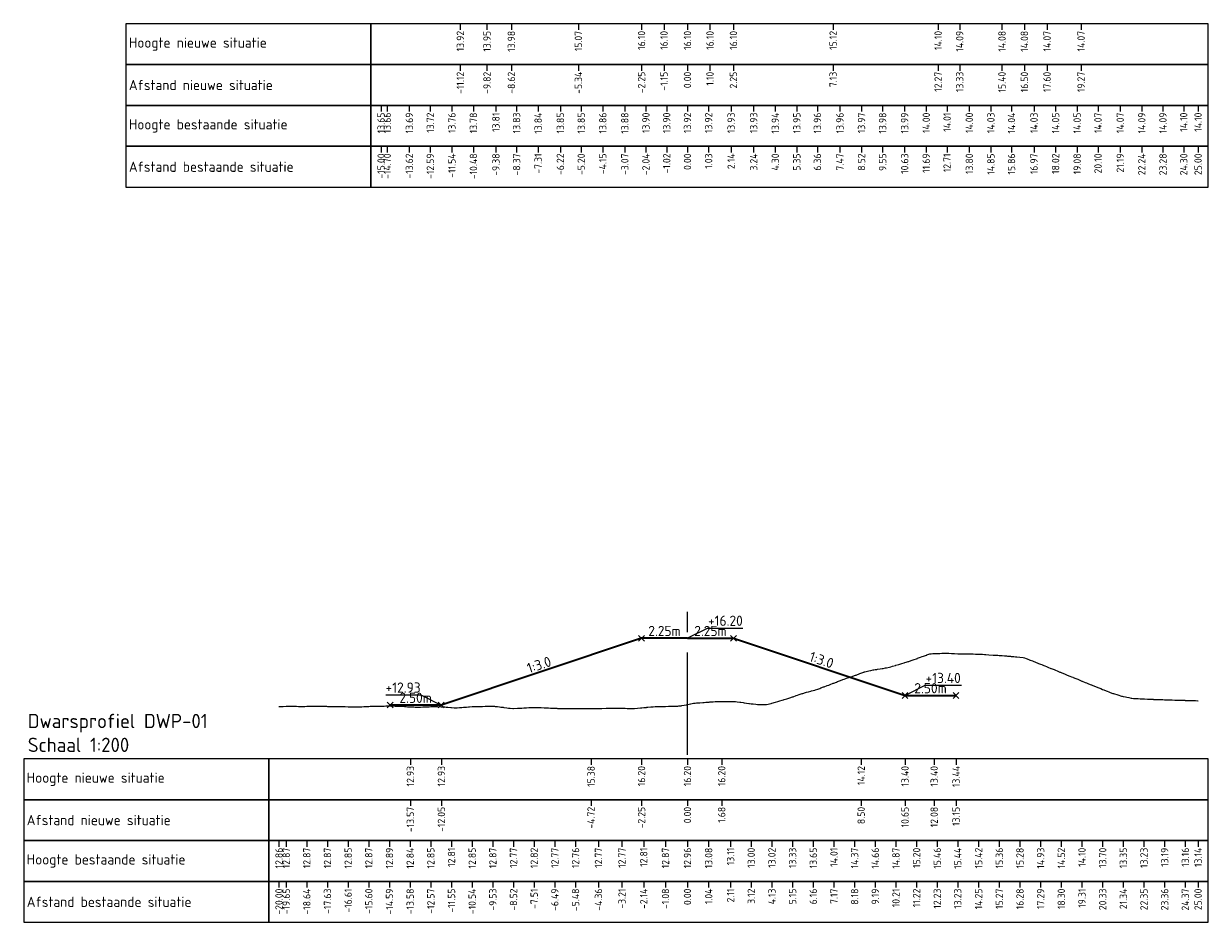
# Model space of a CAD drawing. Header units: metres. Extents: x 220364 to 225126, y 402650 to 403044.
# Tile 3 of 14: x 220434 to 220492, y 402743 to 402787. Entities that reach past the tile are written whole.
import ezdxf

# ---------------------------------------------------------------- set-up
doc = ezdxf.new("R2010")
doc.units = ezdxf.units.M
doc.linetypes.add('XX-STRAMIEN', pattern=[16, 10, -2, 2, -2])
for name, color, linetype, lineweight in [('C3D-LABELS', 7, 'Continuous', 25), ('N-WA-GW-AFWERKEN_INZAAIEN-G', 60, 'Continuous', 35), ('N-WA-VH-VERHARDING_GRASBETONSTEEN-G', 102, 'Continuous', 35), ('X-XX-AL-AS-G', 1, 'XX-STRAMIEN', 18), ('X-XX-AL-DETAIL_1-S', 253, 'Continuous', 18), ('X-XX-AL-DETAIL_2-G', 7, 'Continuous', 25), ('X-XX-AL-T25', 7, 'Continuous', 25), ('X-XX-AL-T35', 7, 'Continuous', 35)]:
    doc.layers.add(name, color=color, linetype=linetype, lineweight=lineweight)
doc.layers.add('C3D-SECTION', color=7, linetype='Continuous')
doc.styles.add('NLCS-ISO', font='NLCS-ISO.ttf')

msp = doc.modelspace()

# ---------------------------------------------------------------- linework, layer by layer
at = {"layer": 'C3D-SECTION', "color": 7, "linetype": 'Continuous', "lineweight": -3}
msp.add_lwpolyline([(220446.478, 402753.569), (220446.526, 402753.57), (220446.614, 402753.573), (220446.678, 402753.574), (220446.827, 402753.578), (220446.83, 402753.579), (220446.831, 402753.579), (220446.982, 402753.578), (220447.049, 402753.577), (220447.135, 402753.577), (220447.267, 402753.576), (220447.287, 402753.576), (220447.333, 402753.575), (220447.439, 402753.574), (220447.484, 402753.574), (220447.591, 402753.573), (220447.702, 402753.573), (220447.744, 402753.573), (220447.84, 402753.575), (220447.896, 402753.576), (220447.92, 402753.576), (220448.048, 402753.579), (220448.138, 402753.58), (220448.2, 402753.581), (220448.346, 402753.58), (220448.352, 402753.58), (220448.355, 402753.58), (220448.505, 402753.578), (220448.573, 402753.577), (220448.657, 402753.576), (220448.791, 402753.575), (220448.809, 402753.575), (220448.852, 402753.574), (220448.961, 402753.574), (220449.009, 402753.574), (220449.114, 402753.573), (220449.226, 402753.571), (220449.266, 402753.571), (220449.358, 402753.57), (220449.418, 402753.569), (220449.444, 402753.568), (220449.57, 402753.565), (220449.662, 402753.561), (220449.722, 402753.559), (220449.864, 402753.554), (220449.879, 402753.553), (220449.891, 402753.553), (220450.097, 402753.546), (220450.274, 402753.547), (220450.315, 402753.547), (220450.37, 402753.55), (220450.484, 402753.556), (220450.533, 402753.558), (220450.636, 402753.563), (220450.75, 402753.57), (220450.788, 402753.571), (220450.876, 402753.574), (220450.94, 402753.576), (220450.968, 402753.577), (220451.093, 402753.58), (220451.186, 402753.584), (220451.245, 402753.585), (220451.382, 402753.588), (220451.397, 402753.588), (220451.404, 402753.588), (220451.549, 402753.589), (220451.621, 402753.59), (220451.701, 402753.591), (220451.839, 402753.593), (220451.854, 402753.593), (220451.888, 402753.593), (220452.006, 402753.594), (220452.057, 402753.594), (220452.158, 402753.59), (220452.274, 402753.587), (220452.31, 402753.585), (220452.394, 402753.581), (220452.463, 402753.577), (220452.492, 402753.576), (220452.615, 402753.568), (220452.71, 402753.561), (220452.767, 402753.558), (220452.9, 402753.55), (220452.919, 402753.549), (220452.928, 402753.549), (220453.072, 402753.543), (220453.145, 402753.541), (220453.224, 402753.538), (220453.363, 402753.54), (220453.376, 402753.541), (220453.406, 402753.542), (220453.528, 402753.547), (220453.581, 402753.549), (220453.68, 402753.553), (220453.799, 402753.557), (220453.833, 402753.558), (220453.912, 402753.56), (220454.016, 402753.562), (220454.095, 402753.562), (220454.234, 402753.562), (220454.418, 402753.555), (220454.442, 402753.555), (220454.452, 402753.554), (220454.594, 402753.545), (220454.669, 402753.539), (220454.746, 402753.532), (220454.887, 402753.52), (220454.898, 402753.519), (220454.924, 402753.518), (220455.051, 402753.509), (220455.105, 402753.507), (220455.203, 402753.509), (220455.323, 402753.516), (220455.355, 402753.518), (220455.43, 402753.522), (220455.507, 402753.526), (220455.54, 402753.528), (220455.659, 402753.536), (220455.758, 402753.544), (220455.812, 402753.549), (220455.936, 402753.56), (220455.964, 402753.563), (220455.976, 402753.563), (220456.116, 402753.569), (220456.194, 402753.572), (220456.268, 402753.573), (220456.411, 402753.574), (220456.421, 402753.574), (220456.442, 402753.574), (220456.573, 402753.575), (220456.629, 402753.576), (220456.725, 402753.576), (220456.847, 402753.577), (220456.877, 402753.577), (220456.948, 402753.577), (220457.029, 402753.576), (220457.064, 402753.574), (220457.182, 402753.56), (220457.282, 402753.549), (220457.334, 402753.542), (220457.454, 402753.527), (220457.486, 402753.522), (220457.5, 402753.52), (220457.638, 402753.499), (220457.718, 402753.488), (220457.791, 402753.478), (220457.935, 402753.474), (220457.943, 402753.473), (220457.96, 402753.474), (220458.153, 402753.479), (220458.299, 402753.488), (220458.371, 402753.491), (220458.466, 402753.499), (220458.552, 402753.503), (220458.589, 402753.506), (220458.704, 402753.512), (220458.806, 402753.518), (220458.856, 402753.52), (220458.972, 402753.523), (220459.008, 402753.524), (220459.024, 402753.523), (220459.161, 402753.52), (220459.242, 402753.517), (220459.313, 402753.515), (220459.459, 402753.508), (220459.465, 402753.507), (220459.478, 402753.506), (220459.617, 402753.5), (220459.677, 402753.497), (220459.77, 402753.492), (220459.895, 402753.485), (220459.922, 402753.484), (220459.984, 402753.481), (220460.074, 402753.478), (220460.113, 402753.476), (220460.226, 402753.474), (220460.33, 402753.472), (220460.379, 402753.47), (220460.491, 402753.469), (220460.531, 402753.468), (220460.548, 402753.468), (220460.683, 402753.467), (220460.766, 402753.468), (220460.835, 402753.468), (220460.984, 402753.468), (220460.987, 402753.468), (220460.997, 402753.468), (220461.14, 402753.468), (220461.201, 402753.469), (220461.292, 402753.469), (220461.419, 402753.471), (220461.444, 402753.471), (220461.503, 402753.471), (220461.596, 402753.472), (220461.637, 402753.472), (220461.749, 402753.473), (220461.854, 402753.474), (220461.901, 402753.474), (220462.009, 402753.474), (220462.072, 402753.474), (220462.12, 402753.475), (220462.29, 402753.476), (220462.502, 402753.479), (220462.508, 402753.479), (220462.515, 402753.479), (220462.662, 402753.48), (220462.725, 402753.48), (220462.814, 402753.481), (220462.943, 402753.481), (220462.966, 402753.481), (220463.021, 402753.481), (220463.119, 402753.481), (220463.161, 402753.481), (220463.271, 402753.481), (220463.379, 402753.478), (220463.423, 402753.478), (220463.527, 402753.476), (220463.575, 402753.476), (220463.596, 402753.475), (220463.728, 402753.473), (220463.814, 402753.473), (220463.88, 402753.475), (220464.032, 402753.485), (220464.032, 402753.485), (220464.033, 402753.485), (220464.184, 402753.499), (220464.249, 402753.505), (220464.336, 402753.512), (220464.467, 402753.524), (220464.489, 402753.526), (220464.539, 402753.531), (220464.685, 402753.545), (220464.795, 402753.552), (220464.903, 402753.56), (220465.045, 402753.564), (220465.098, 402753.566), (220465.12, 402753.566), (220465.25, 402753.57), (220465.338, 402753.572), (220465.402, 402753.573), (220465.551, 402753.576), (220465.554, 402753.576), (220465.556, 402753.576), (220465.707, 402753.578), (220465.774, 402753.578), (220465.859, 402753.58), (220465.991, 402753.585), (220466.011, 402753.588), (220466.057, 402753.593), (220466.163, 402753.606), (220466.209, 402753.61), (220466.315, 402753.624), (220466.427, 402753.652), (220466.468, 402753.66), (220466.478, 402753.663), (220466.563, 402753.682), (220466.62, 402753.694), (220466.644, 402753.7), (220466.772, 402753.727), (220466.862, 402753.736), (220466.924, 402753.741), (220467.069, 402753.753), (220467.077, 402753.754), (220467.08, 402753.754), (220467.229, 402753.765), (220467.298, 402753.769), (220467.381, 402753.775), (220467.515, 402753.784), (220467.533, 402753.785), (220467.575, 402753.788), (220467.686, 402753.795), (220467.733, 402753.797), (220467.838, 402753.803), (220467.951, 402753.808), (220467.99, 402753.81), (220468.081, 402753.814), (220468.142, 402753.816), (220468.168, 402753.817), (220468.294, 402753.818), (220468.386, 402753.818), (220468.447, 402753.817), (220468.587, 402753.818), (220468.599, 402753.818), (220468.604, 402753.817), (220468.751, 402753.808), (220468.822, 402753.803), (220468.903, 402753.794), (220469.039, 402753.778), (220469.056, 402753.776), (220469.093, 402753.771), (220469.208, 402753.756), (220469.257, 402753.749), (220469.36, 402753.732), (220469.475, 402753.721), (220469.512, 402753.716), (220469.599, 402753.703), (220469.665, 402753.692), (220469.693, 402753.69), (220469.817, 402753.677), (220469.91, 402753.669), (220469.969, 402753.667), (220470.105, 402753.668), (220470.121, 402753.668), (220470.128, 402753.668), (220470.273, 402753.671), (220470.346, 402753.672), (220470.426, 402753.679), (220470.563, 402753.71), (220470.578, 402753.713), (220470.611, 402753.724), (220470.781, 402753.776), (220470.909, 402753.816), (220470.999, 402753.844), (220471.117, 402753.879), (220471.187, 402753.898), (220471.217, 402753.907), (220471.339, 402753.941), (220471.434, 402753.969), (220471.491, 402753.99), (220471.623, 402754.037), (220471.643, 402754.044), (220471.652, 402754.047), (220471.796, 402754.099), (220471.87, 402754.126), (220471.948, 402754.152), (220472.088, 402754.197), (220472.1, 402754.201), (220472.129, 402754.209), (220472.252, 402754.245), (220472.305, 402754.26), (220472.405, 402754.288), (220472.523, 402754.321), (220472.557, 402754.33), (220472.635, 402754.352), (220472.709, 402754.372), (220472.741, 402754.382), (220472.861, 402754.419), (220472.958, 402754.454), (220473.014, 402754.474), (220473.142, 402754.521), (220473.166, 402754.53), (220473.176, 402754.534), (220473.318, 402754.587), (220473.394, 402754.617), (220473.47, 402754.646), (220473.612, 402754.701), (220473.622, 402754.706), (220473.648, 402754.715), (220473.775, 402754.765), (220473.829, 402754.786), (220473.927, 402754.826), (220474.047, 402754.872), (220474.079, 402754.885), (220474.154, 402754.911), (220474.231, 402754.94), (220474.265, 402754.951), (220474.384, 402754.989), (220474.483, 402755.021), (220474.536, 402755.038), (220474.66, 402755.078), (220474.7, 402755.092), (220474.731, 402755.104), (220474.918, 402755.177), (220475.113, 402755.248), (220475.136, 402755.257), (220475.166, 402755.264), (220475.297, 402755.296), (220475.353, 402755.314), (220475.449, 402755.333), (220475.571, 402755.355), (220475.601, 402755.36), (220475.672, 402755.371), (220475.754, 402755.382), (220475.789, 402755.387), (220475.906, 402755.407), (220476.007, 402755.423), (220476.058, 402755.431), (220476.178, 402755.454), (220476.21, 402755.461), (220476.224, 402755.464), (220476.363, 402755.496), (220476.442, 402755.514), (220476.515, 402755.533), (220476.66, 402755.573), (220476.667, 402755.575), (220476.684, 402755.581), (220476.819, 402755.623), (220476.878, 402755.641), (220476.971, 402755.67), (220477.095, 402755.709), (220477.124, 402755.717), (220477.19, 402755.737), (220477.276, 402755.764), (220477.313, 402755.774), (220477.428, 402755.813), (220477.531, 402755.846), (220477.58, 402755.864), (220477.696, 402755.907), (220477.733, 402755.921), (220477.748, 402755.927), (220477.885, 402755.979), (220477.966, 402756.009), (220478.037, 402756.033), (220478.184, 402756.082), (220478.189, 402756.084), (220478.202, 402756.088), (220478.342, 402756.137), (220478.402, 402756.15), (220478.494, 402756.16), (220478.619, 402756.161), (220478.646, 402756.162), (220478.708, 402756.163), (220478.837, 402756.168), (220478.935, 402756.171), (220479.055, 402756.175), (220479.214, 402756.173), (220479.255, 402756.172), (220479.273, 402756.172), (220479.407, 402756.163), (220479.49, 402756.158), (220479.559, 402756.156), (220479.708, 402756.149), (220479.712, 402756.149), (220479.72, 402756.148), (220479.864, 402756.144), (220479.926, 402756.143), (220480.016, 402756.143), (220480.143, 402756.142), (220480.168, 402756.142), (220480.226, 402756.142), (220480.321, 402756.141), (220480.361, 402756.141), (220480.473, 402756.138), (220480.579, 402756.135), (220480.625, 402756.133), (220480.732, 402756.13), (220480.777, 402756.128), (220480.797, 402756.128), (220480.929, 402756.12), (220481.014, 402756.112), (220481.082, 402756.104), (220481.232, 402756.091), (220481.234, 402756.091), (220481.238, 402756.09), (220481.45, 402756.083), (220481.61, 402756.075), (220481.668, 402756.072), (220481.744, 402756.067), (220481.843, 402756.059), (220481.885, 402756.056), (220481.995, 402756.047), (220482.103, 402756.039), (220482.147, 402756.035), (220482.25, 402756.027), (220482.3, 402756.024), (220482.321, 402756.021), (220482.452, 402756.012), (220482.538, 402756.004), (220482.604, 402755.996), (220482.756, 402755.988), (220482.908, 402755.959), (220482.974, 402755.941), (220483.061, 402755.918), (220483.192, 402755.865), (220483.213, 402755.857), (220483.262, 402755.837), (220483.365, 402755.797), (220483.409, 402755.779), (220483.517, 402755.737), (220483.627, 402755.693), (220483.67, 402755.676), (220483.768, 402755.636), (220483.822, 402755.615), (220483.845, 402755.606), (220483.974, 402755.555), (220484.063, 402755.519), (220484.126, 402755.494), (220484.274, 402755.434), (220484.278, 402755.433), (220484.28, 402755.432), (220484.431, 402755.37), (220484.498, 402755.343), (220484.583, 402755.308), (220484.716, 402755.253), (220484.735, 402755.245), (220484.78, 402755.227), (220484.887, 402755.183), (220484.933, 402755.164), (220485.04, 402755.12), (220485.151, 402755.074), (220485.192, 402755.058), (220485.286, 402755.019), (220485.344, 402754.995), (220485.369, 402754.985), (220485.496, 402754.933), (220485.587, 402754.896), (220485.649, 402754.87), (220485.792, 402754.811), (220485.801, 402754.808), (220485.804, 402754.807), (220485.953, 402754.746), (220486.022, 402754.717), (220486.105, 402754.683), (220486.24, 402754.629), (220486.257, 402754.622), (220486.299, 402754.606), (220486.41, 402754.563), (220486.458, 402754.544), (220486.562, 402754.503), (220486.675, 402754.457), (220486.714, 402754.442), (220486.805, 402754.405), (220486.866, 402754.381), (220486.893, 402754.37), (220487.019, 402754.32), (220487.111, 402754.283), (220487.171, 402754.259), (220487.311, 402754.205), (220487.328, 402754.199), (220487.342, 402754.195), (220487.546, 402754.132), (220487.724, 402754.08), (220487.764, 402754.069), (220487.817, 402754.057), (220487.932, 402754.033), (220487.982, 402754.023), (220488.084, 402754.002), (220488.199, 402753.978), (220488.236, 402753.974), (220488.323, 402753.962), (220488.389, 402753.956), (220488.417, 402753.952), (220488.541, 402753.951), (220488.635, 402753.942), (220488.693, 402753.94), (220488.829, 402753.935), (220488.845, 402753.935), (220488.853, 402753.934), (220488.998, 402753.929), (220489.07, 402753.926), (220489.15, 402753.923), (220489.288, 402753.918), (220489.302, 402753.917), (220489.335, 402753.916), (220489.454, 402753.912), (220489.506, 402753.911), (220489.607, 402753.908), (220489.723, 402753.904), (220489.759, 402753.903), (220489.841, 402753.9), (220489.911, 402753.898), (220489.941, 402753.897), (220490.063, 402753.893), (220490.159, 402753.89), (220490.215, 402753.888), (220490.347, 402753.884), (220490.368, 402753.884), (220490.377, 402753.883), (220490.52, 402753.879), (220490.594, 402753.876), (220490.672, 402753.874), (220490.812, 402753.87), (220490.824, 402753.869), (220490.853, 402753.868), (220490.977, 402753.864), (220491.03, 402753.863), (220491.129, 402753.86), (220491.247, 402753.856), (220491.281, 402753.855), (220491.359, 402753.852), (220491.465, 402753.849), (220491.478, 402753.849)], dxfattribs=at)
at = {"layer": 'N-WA-GW-AFWERKEN_INZAAIEN-G', "color": 60, "linetype": 'Continuous', "lineweight": 35}
for p, q in [((220464.228, 402756.907), (220454.419, 402753.637)), ((220466.478, 402756.907), (220464.228, 402756.907)), ((220466.478, 402756.907), (220468.728, 402756.907)), ((220468.728, 402756.907), (220477.128, 402754.107))]:
    msp.add_line(p, q, dxfattribs=at)
at = {"layer": 'N-WA-VH-VERHARDING_GRASBETONSTEEN-G', "color": 102, "linetype": 'Continuous', "lineweight": 35}
for p, q in [((220477.128, 402754.107), (220479.628, 402754.107)), ((220454.419, 402753.637), (220451.919, 402753.637))]:
    msp.add_line(p, q, dxfattribs=at)
at = {"layer": 'X-XX-AL-AS-G', "color": 1, "linetype": 'XX-STRAMIEN', "lineweight": 18, "ltscale": 0.5}
msp.add_line((220466.478, 402751.207), (220466.478, 402758.207), dxfattribs=at)
at = {"layer": 'X-XX-AL-DETAIL_1-S', "color": 253, "linetype": 'Continuous', "lineweight": 18}
for p, q in [((220464.087, 402756.765), (220464.37, 402757.048)), ((220464.087, 402757.048), (220464.37, 402756.765)), ((220468.587, 402756.765), (220468.87, 402757.048)), ((220468.587, 402757.048), (220468.87, 402756.765)), ((220451.777, 402753.495), (220452.06, 402753.778)), ((220451.777, 402753.778), (220452.06, 402753.495)), ((220454.277, 402753.495), (220454.56, 402753.778)), ((220454.277, 402753.778), (220454.56, 402753.495)), ((220476.987, 402753.965), (220477.27, 402754.248)), ((220476.987, 402754.248), (220477.27, 402753.965)), ((220479.487, 402753.965), (220479.77, 402754.248)), ((220479.487, 402754.248), (220479.77, 402753.965))]:
    msp.add_line(p, q, dxfattribs=at)
at = {"layer": 'X-XX-AL-DETAIL_2-G'}
for p, q in [((220455.356, 402786.979), (220455.356, 402786.679)), ((220456.661, 402786.979), (220456.661, 402786.679)), ((220457.856, 402786.979), (220457.856, 402786.679)), ((220461.137, 402786.979), (220461.137, 402786.679)), ((220464.228, 402786.979), (220464.228, 402786.679)), ((220465.33, 402786.979), (220465.33, 402786.679)), ((220466.478, 402786.979), (220466.478, 402786.679)), ((220467.58, 402786.979), (220467.58, 402786.679)), ((220468.728, 402786.979), (220468.728, 402786.679)), ((220473.609, 402786.979), (220473.609, 402786.679)), ((220478.749, 402786.979), (220478.749, 402786.679)), ((220479.805, 402786.979), (220479.805, 402786.679)), ((220481.876, 402786.979), (220481.876, 402786.679)), ((220482.974, 402786.979), (220482.974, 402786.679)), ((220484.082, 402786.979), (220484.082, 402786.679)), ((220485.749, 402786.979), (220485.749, 402786.679)), ((220455.356, 402784.979), (220455.356, 402784.679)), ((220456.661, 402784.979), (220456.661, 402784.679)), ((220457.856, 402784.979), (220457.856, 402784.679)), ((220461.137, 402784.979), (220461.137, 402784.679)), ((220464.228, 402784.979), (220464.228, 402784.679)), ((220465.33, 402784.979), (220465.33, 402784.679)), ((220466.478, 402784.979), (220466.478, 402784.679)), ((220467.58, 402784.979), (220467.58, 402784.679)), ((220468.728, 402784.979), (220468.728, 402784.679)), ((220473.609, 402784.979), (220473.609, 402784.679)), ((220478.749, 402784.979), (220478.749, 402784.679)), ((220479.805, 402784.979), (220479.805, 402784.679)), ((220481.876, 402784.979), (220481.876, 402784.679)), ((220482.974, 402784.979), (220482.974, 402784.679)), ((220484.082, 402784.979), (220484.082, 402784.679)), ((220485.749, 402784.979), (220485.749, 402784.679)), ((220451.478, 402782.979), (220451.478, 402782.679)), ((220451.776, 402782.979), (220451.776, 402782.679)), ((220452.858, 402782.979), (220452.858, 402782.679)), ((220453.887, 402782.979), (220453.887, 402782.679)), ((220454.943, 402782.979), (220454.943, 402782.679)), ((220455.998, 402782.979), (220455.998, 402782.679)), ((220457.098, 402782.979), (220457.098, 402782.679)), ((220458.109, 402782.979), (220458.109, 402782.679)), ((220459.165, 402782.979), (220459.165, 402782.679)), ((220460.254, 402782.979), (220460.254, 402782.679)), ((220461.276, 402782.979), (220461.276, 402782.679)), ((220462.332, 402782.979), (220462.332, 402782.679)), ((220463.409, 402782.979), (220463.409, 402782.679)), ((220464.443, 402782.979), (220464.443, 402782.679)), ((220465.46, 402782.979), (220465.46, 402782.679)), ((220466.478, 402782.979), (220466.478, 402782.679)), ((220467.511, 402782.979), (220467.511, 402782.679)), ((220468.616, 402782.979), (220468.616, 402782.679)), ((220469.718, 402782.979), (220469.718, 402782.679)), ((220470.777, 402782.979), (220470.777, 402782.679)), ((220471.832, 402782.979), (220471.832, 402782.679)), ((220472.84, 402782.979), (220472.84, 402782.679)), ((220473.944, 402782.979), (220473.944, 402782.679)), ((220474.999, 402782.979), (220474.999, 402782.679)), ((220476.032, 402782.979), (220476.032, 402782.679)), ((220477.11, 402782.979), (220477.11, 402782.679)), ((220478.166, 402782.979), (220478.166, 402782.679)), ((220479.187, 402782.979), (220479.187, 402782.679)), ((220480.277, 402782.979), (220480.277, 402782.679)), ((220481.333, 402782.979), (220481.333, 402782.679)), ((220482.343, 402782.979), (220482.343, 402782.679)), ((220483.444, 402782.979), (220483.444, 402782.679)), ((220484.5, 402782.979), (220484.5, 402782.679)), ((220485.555, 402782.979), (220485.555, 402782.679)), ((220486.578, 402782.979), (220486.578, 402782.679)), ((220487.666, 402782.979), (220487.666, 402782.679)), ((220488.722, 402782.979), (220488.722, 402782.679)), ((220489.758, 402782.979), (220489.758, 402782.679)), ((220490.774, 402782.979), (220490.774, 402782.679)), ((220491.478, 402782.979), (220491.478, 402782.679)), ((220451.478, 402780.979), (220451.478, 402780.679)), ((220451.776, 402780.979), (220451.776, 402780.679)), ((220452.858, 402780.979), (220452.858, 402780.679)), ((220453.887, 402780.979), (220453.887, 402780.679)), ((220454.943, 402780.979), (220454.943, 402780.679)), ((220455.998, 402780.979), (220455.998, 402780.679)), ((220457.098, 402780.979), (220457.098, 402780.679)), ((220458.109, 402780.979), (220458.109, 402780.679)), ((220459.165, 402780.979), (220459.165, 402780.679)), ((220460.254, 402780.979), (220460.254, 402780.679)), ((220461.276, 402780.979), (220461.276, 402780.679)), ((220462.332, 402780.979), (220462.332, 402780.679)), ((220463.409, 402780.979), (220463.409, 402780.679)), ((220464.443, 402780.979), (220464.443, 402780.679)), ((220465.46, 402780.979), (220465.46, 402780.679)), ((220466.478, 402780.979), (220466.478, 402780.679)), ((220467.511, 402780.979), (220467.511, 402780.679)), ((220468.616, 402780.979), (220468.616, 402780.679)), ((220469.718, 402780.979), (220469.718, 402780.679)), ((220470.777, 402780.979), (220470.777, 402780.679)), ((220471.832, 402780.979), (220471.832, 402780.679)), ((220472.84, 402780.979), (220472.84, 402780.679)), ((220473.944, 402780.979), (220473.944, 402780.679)), ((220474.999, 402780.979), (220474.999, 402780.679)), ((220476.032, 402780.979), (220476.032, 402780.679)), ((220477.11, 402780.979), (220477.11, 402780.679)), ((220478.166, 402780.979), (220478.166, 402780.679)), ((220479.187, 402780.979), (220479.187, 402780.679)), ((220480.277, 402780.979), (220480.277, 402780.679)), ((220481.333, 402780.979), (220481.333, 402780.679)), ((220482.343, 402780.979), (220482.343, 402780.679)), ((220483.444, 402780.979), (220483.444, 402780.679)), ((220484.5, 402780.979), (220484.5, 402780.679)), ((220485.555, 402780.979), (220485.555, 402780.679)), ((220486.578, 402780.979), (220486.578, 402780.679)), ((220487.666, 402780.979), (220487.666, 402780.679)), ((220488.722, 402780.979), (220488.722, 402780.679)), ((220489.758, 402780.979), (220489.758, 402780.679)), ((220490.774, 402780.979), (220490.774, 402780.679)), ((220491.478, 402780.979), (220491.478, 402780.679))]:
    msp.add_line(p, q, dxfattribs=at)
at = {"layer": 'X-XX-AL-DETAIL_2-G', "color": 7, "linetype": 'Continuous', "lineweight": -3}
for p, q in [((220452.913, 402751.007), (220452.913, 402750.707)), ((220454.431, 402751.007), (220454.431, 402750.707)), ((220461.757, 402751.007), (220461.757, 402750.707)), ((220464.228, 402751.007), (220464.228, 402750.707)), ((220466.478, 402751.007), (220466.478, 402750.707)), ((220468.153, 402751.007), (220468.153, 402750.707)), ((220474.982, 402751.007), (220474.982, 402750.707)), ((220477.128, 402751.007), (220477.128, 402750.707)), ((220478.556, 402751.007), (220478.556, 402750.707)), ((220479.628, 402751.007), (220479.628, 402750.707)), ((220452.913, 402749.007), (220452.913, 402748.707)), ((220454.431, 402749.007), (220454.431, 402748.707)), ((220461.757, 402749.007), (220461.757, 402748.707)), ((220464.228, 402749.007), (220464.228, 402748.707)), ((220466.478, 402749.007), (220466.478, 402748.707)), ((220468.153, 402749.007), (220468.153, 402748.707)), ((220474.982, 402749.007), (220474.982, 402748.707)), ((220477.128, 402749.007), (220477.128, 402748.707)), ((220478.556, 402749.007), (220478.556, 402748.707)), ((220479.628, 402749.007), (220479.628, 402748.707)), ((220446.478, 402747.007), (220446.478, 402746.707)), ((220446.831, 402747.007), (220446.831, 402746.707)), ((220447.84, 402747.007), (220447.84, 402746.707)), ((220448.852, 402747.007), (220448.852, 402746.707)), ((220449.864, 402747.007), (220449.864, 402746.707)), ((220450.876, 402747.007), (220450.876, 402746.707)), ((220451.888, 402747.007), (220451.888, 402746.707)), ((220452.9, 402747.007), (220452.9, 402746.707)), ((220453.912, 402747.007), (220453.912, 402746.707)), ((220454.924, 402747.007), (220454.924, 402746.707)), ((220455.936, 402747.007), (220455.936, 402746.707)), ((220456.948, 402747.007), (220456.948, 402746.707)), ((220457.96, 402747.007), (220457.96, 402746.707)), ((220458.972, 402747.007), (220458.972, 402746.707)), ((220459.984, 402747.007), (220459.984, 402746.707)), ((220460.997, 402747.007), (220460.997, 402746.707)), ((220462.12, 402747.007), (220462.12, 402746.707)), ((220463.271, 402747.007), (220463.271, 402746.707)), ((220464.336, 402747.007), (220464.336, 402746.707)), ((220465.402, 402747.007), (220465.402, 402746.707)), ((220466.478, 402747.007), (220466.478, 402746.707)), ((220467.515, 402747.007), (220467.515, 402746.707)), ((220468.587, 402747.007), (220468.587, 402746.707)), ((220469.599, 402747.007), (220469.599, 402746.707)), ((220470.611, 402747.007), (220470.611, 402746.707)), ((220471.623, 402747.007), (220471.623, 402746.707)), ((220472.635, 402747.007), (220472.635, 402746.707)), ((220473.648, 402747.007), (220473.648, 402746.707)), ((220474.66, 402747.007), (220474.66, 402746.707)), ((220475.672, 402747.007), (220475.672, 402746.707)), ((220476.684, 402747.007), (220476.684, 402746.707)), ((220477.696, 402747.007), (220477.696, 402746.707)), ((220478.708, 402747.007), (220478.708, 402746.707)), ((220479.708, 402747.007), (220479.708, 402746.707)), ((220480.732, 402747.007), (220480.732, 402746.707)), ((220481.744, 402747.007), (220481.744, 402746.707)), ((220482.756, 402747.007), (220482.756, 402746.707)), ((220483.768, 402747.007), (220483.768, 402746.707)), ((220484.78, 402747.007), (220484.78, 402746.707)), ((220485.792, 402747.007), (220485.792, 402746.707)), ((220486.805, 402747.007), (220486.805, 402746.707)), ((220487.817, 402747.007), (220487.817, 402746.707)), ((220488.829, 402747.007), (220488.829, 402746.707)), ((220489.841, 402747.007), (220489.841, 402746.707)), ((220490.853, 402747.007), (220490.853, 402746.707)), ((220491.478, 402747.007), (220491.478, 402746.707)), ((220446.478, 402745.007), (220446.478, 402744.707)), ((220446.831, 402745.007), (220446.831, 402744.707)), ((220447.84, 402745.007), (220447.84, 402744.707)), ((220448.852, 402745.007), (220448.852, 402744.707)), ((220449.864, 402745.007), (220449.864, 402744.707)), ((220450.876, 402745.007), (220450.876, 402744.707)), ((220451.888, 402745.007), (220451.888, 402744.707)), ((220452.9, 402745.007), (220452.9, 402744.707)), ((220453.912, 402745.007), (220453.912, 402744.707)), ((220454.924, 402745.007), (220454.924, 402744.707)), ((220455.936, 402745.007), (220455.936, 402744.707)), ((220456.948, 402745.007), (220456.948, 402744.707)), ((220457.96, 402745.007), (220457.96, 402744.707)), ((220458.972, 402745.007), (220458.972, 402744.707)), ((220459.984, 402745.007), (220459.984, 402744.707)), ((220460.997, 402745.007), (220460.997, 402744.707)), ((220462.12, 402745.007), (220462.12, 402744.707)), ((220463.271, 402745.007), (220463.271, 402744.707)), ((220464.336, 402745.007), (220464.336, 402744.707)), ((220465.402, 402745.007), (220465.402, 402744.707)), ((220466.478, 402745.007), (220466.478, 402744.707)), ((220467.515, 402745.007), (220467.515, 402744.707)), ((220468.587, 402745.007), (220468.587, 402744.707)), ((220469.599, 402745.007), (220469.599, 402744.707)), ((220470.611, 402745.007), (220470.611, 402744.707)), ((220471.623, 402745.007), (220471.623, 402744.707)), ((220472.635, 402745.007), (220472.635, 402744.707)), ((220473.648, 402745.007), (220473.648, 402744.707)), ((220474.66, 402745.007), (220474.66, 402744.707)), ((220475.672, 402745.007), (220475.672, 402744.707)), ((220476.684, 402745.007), (220476.684, 402744.707)), ((220477.696, 402745.007), (220477.696, 402744.707)), ((220478.708, 402745.007), (220478.708, 402744.707)), ((220479.708, 402745.007), (220479.708, 402744.707)), ((220480.732, 402745.007), (220480.732, 402744.707)), ((220481.744, 402745.007), (220481.744, 402744.707)), ((220482.756, 402745.007), (220482.756, 402744.707)), ((220483.768, 402745.007), (220483.768, 402744.707)), ((220484.78, 402745.007), (220484.78, 402744.707)), ((220485.792, 402745.007), (220485.792, 402744.707)), ((220486.805, 402745.007), (220486.805, 402744.707)), ((220487.817, 402745.007), (220487.817, 402744.707)), ((220488.829, 402745.007), (220488.829, 402744.707)), ((220489.841, 402745.007), (220489.841, 402744.707)), ((220490.853, 402745.007), (220490.853, 402744.707)), ((220491.478, 402745.007), (220491.478, 402744.707))]:
    msp.add_line(p, q, dxfattribs=at)
at = {"layer": 'X-XX-AL-DETAIL_2-G'}
for points in [[(220450.978, 402784.979), (220450.978, 402786.979), (220438.978, 402786.979), (220438.978, 402784.979)], [(220450.978, 402784.979), (220491.978, 402784.979), (220491.978, 402786.979), (220450.978, 402786.979)], [(220450.978, 402782.979), (220450.978, 402784.979), (220438.978, 402784.979), (220438.978, 402782.979)], [(220450.978, 402782.979), (220491.978, 402782.979), (220491.978, 402784.979), (220450.978, 402784.979)], [(220450.978, 402780.979), (220450.978, 402782.979), (220438.978, 402782.979), (220438.978, 402780.979)], [(220450.978, 402780.979), (220491.978, 402780.979), (220491.978, 402782.979), (220450.978, 402782.979)], [(220450.978, 402778.979), (220450.978, 402780.979), (220438.978, 402780.979), (220438.978, 402778.979)], [(220450.978, 402778.979), (220491.978, 402778.979), (220491.978, 402780.979), (220450.978, 402780.979)]]:
    msp.add_3dface(points, dxfattribs=at)
at = {"layer": 'X-XX-AL-DETAIL_2-G', "color": 7, "linetype": 'Continuous', "lineweight": -3}
for points in [[(220445.978, 402749.007), (220445.978, 402751.007), (220433.978, 402751.007), (220433.978, 402749.007)], [(220445.978, 402749.007), (220491.978, 402749.007), (220491.978, 402751.007), (220445.978, 402751.007)], [(220445.978, 402747.007), (220445.978, 402749.007), (220433.978, 402749.007), (220433.978, 402747.007)], [(220445.978, 402747.007), (220491.978, 402747.007), (220491.978, 402749.007), (220445.978, 402749.007)], [(220445.978, 402745.007), (220445.978, 402747.007), (220433.978, 402747.007), (220433.978, 402745.007)], [(220445.978, 402745.007), (220491.978, 402745.007), (220491.978, 402747.007), (220445.978, 402747.007)], [(220445.978, 402743.007), (220445.978, 402745.007), (220433.978, 402745.007), (220433.978, 402743.007)], [(220445.978, 402743.007), (220491.978, 402743.007), (220491.978, 402745.007), (220445.978, 402745.007)]]:
    msp.add_3dface(points, dxfattribs=at)
at = {"layer": 'X-XX-AL-T25', "color": 7, "linetype": 'Continuous', "lineweight": 25}
for p, q in [((220467.478, 402757.407), (220466.478, 402756.907)), ((220467.478, 402757.407), (220469.19, 402757.407)), ((220478.128, 402754.607), (220477.128, 402754.107)), ((220478.128, 402754.607), (220479.89, 402754.607)), ((220451.707, 402754.137), (220453.419, 402754.137)), ((220453.419, 402754.137), (220454.419, 402753.637))]:
    msp.add_line(p, q, dxfattribs=at)

# ---------------------------------------------------------------- texts
at = {"layer": 'C3D-LABELS', "char_height": 0.36, "attachment_point": 6, "rotation": 90, "style": 'NLCS-ISO'}
for s, insert in [('13.92', (220455.356, 402786.629)), ('13.95', (220456.661, 402786.629)), ('13.98', (220457.856, 402786.629)), ('15.07', (220461.137, 402786.629)), ('16.10', (220464.228, 402786.629)), ('16.10', (220465.33, 402786.629)), ('16.10', (220466.478, 402786.629)), ('16.10', (220467.58, 402786.629)), ('16.10', (220468.728, 402786.629)), ('15.12', (220473.609, 402786.629)), ('14.10', (220478.749, 402786.629)), ('14.09', (220479.805, 402786.629)), ('14.08', (220481.876, 402786.629)), ('14.08', (220482.974, 402786.629)), ('14.07', (220484.082, 402786.629)), ('14.07', (220485.749, 402786.629)), ('-11.12', (220455.356, 402784.629)), ('-9.82', (220456.661, 402784.629)), ('-8.62', (220457.856, 402784.629)), ('-5.34', (220461.137, 402784.629)), ('-2.25', (220464.228, 402784.629)), ('-1.15', (220465.33, 402784.629)), ('0.00', (220466.478, 402784.629)), ('1.10', (220467.58, 402784.629)), ('2.25', (220468.728, 402784.629)), ('7.13', (220473.609, 402784.629)), ('12.27', (220478.749, 402784.629)), ('13.33', (220479.805, 402784.629)), ('15.40', (220481.876, 402784.629)), ('16.50', (220482.974, 402784.629)), ('17.60', (220484.082, 402784.629)), ('19.27', (220485.749, 402784.629)), ('13.65', (220451.478, 402782.629)), ('13.66', (220451.776, 402782.629)), ('13.69', (220452.858, 402782.629)), ('13.72', (220453.887, 402782.629)), ('13.76', (220454.943, 402782.629)), ('13.78', (220455.998, 402782.629)), ('13.81', (220457.098, 402782.629)), ('13.83', (220458.109, 402782.629)), ('13.84', (220459.165, 402782.629)), ('13.85', (220460.254, 402782.629)), ('13.85', (220461.276, 402782.629)), ('13.86', (220462.332, 402782.629)), ('13.88', (220463.409, 402782.629)), ('13.90', (220464.443, 402782.629)), ('13.90', (220465.46, 402782.629)), ('13.92', (220466.478, 402782.629)), ('13.92', (220467.511, 402782.629)), ('13.93', (220468.616, 402782.629)), ('13.93', (220469.718, 402782.629)), ('13.94', (220470.777, 402782.629)), ('13.95', (220471.832, 402782.629)), ('13.96', (220472.84, 402782.629)), ('13.96', (220473.944, 402782.629)), ('13.97', (220474.999, 402782.629)), ('13.98', (220476.032, 402782.629)), ('13.99', (220477.11, 402782.629)), ('14.00', (220478.166, 402782.629)), ('14.01', (220479.187, 402782.629)), ('14.00', (220480.277, 402782.629)), ('14.03', (220481.333, 402782.629)), ('14.04', (220482.343, 402782.629)), ('14.03', (220483.444, 402782.629)), ('14.05', (220484.5, 402782.629)), ('14.05', (220485.555, 402782.629)), ('14.07', (220486.578, 402782.629)), ('14.07', (220487.666, 402782.629)), ('14.09', (220488.722, 402782.629)), ('14.09', (220489.758, 402782.629)), ('14.10', (220490.774, 402782.629)), ('14.10', (220491.478, 402782.629)), ('-15.00', (220451.478, 402780.629)), ('-14.70', (220451.776, 402780.629)), ('-13.62', (220452.858, 402780.629)), ('-12.59', (220453.887, 402780.629)), ('-11.54', (220454.943, 402780.629)), ('-10.48', (220455.998, 402780.629)), ('-9.38', (220457.098, 402780.629)), ('-8.37', (220458.109, 402780.629)), ('-7.31', (220459.165, 402780.629)), ('-6.22', (220460.254, 402780.629)), ('-5.20', (220461.276, 402780.629)), ('-4.15', (220462.332, 402780.629)), ('-3.07', (220463.409, 402780.629)), ('-2.04', (220464.443, 402780.629)), ('-1.02', (220465.46, 402780.629)), ('0.00', (220466.478, 402780.629)), ('1.03', (220467.511, 402780.629)), ('2.14', (220468.616, 402780.629)), ('3.24', (220469.718, 402780.629)), ('4.30', (220470.777, 402780.629)), ('5.35', (220471.832, 402780.629)), ('6.36', (220472.84, 402780.629)), ('7.47', (220473.944, 402780.629)), ('8.52', (220474.999, 402780.629)), ('9.55', (220476.032, 402780.629)), ('10.63', (220477.11, 402780.629)), ('11.69', (220478.166, 402780.629)), ('12.71', (220479.187, 402780.629)), ('13.80', (220480.277, 402780.629)), ('14.85', (220481.333, 402780.629)), ('15.86', (220482.343, 402780.629)), ('16.97', (220483.444, 402780.629)), ('18.02', (220484.5, 402780.629)), ('19.08', (220485.555, 402780.629)), ('20.10', (220486.578, 402780.629)), ('21.19', (220487.666, 402780.629)), ('22.24', (220488.722, 402780.629)), ('23.28', (220489.758, 402780.629)), ('24.30', (220490.774, 402780.629)), ('25.00', (220491.478, 402780.629))]:
    msp.add_mtext(s, dxfattribs=dict(at, insert=insert))
at = {"layer": 'C3D-LABELS', "color": 7, "linetype": 'Continuous', "lineweight": 25, "char_height": 0.36, "attachment_point": 6, "rotation": 90, "style": 'NLCS-ISO'}
for s, insert in [('12.93', (220452.913, 402750.657)), ('12.93', (220454.431, 402750.657)), ('15.38', (220461.757, 402750.657)), ('16.20', (220464.228, 402750.657)), ('16.20', (220466.478, 402750.657)), ('16.20', (220468.153, 402750.657)), ('14.12', (220474.982, 402750.657)), ('13.40', (220477.128, 402750.657)), ('13.40', (220478.556, 402750.657)), ('13.44', (220479.628, 402750.657)), ('-13.57', (220452.913, 402748.657)), ('-12.05', (220454.431, 402748.657)), ('-4.72', (220461.757, 402748.657)), ('-2.25', (220464.228, 402748.657)), ('0.00', (220466.478, 402748.657)), ('1.68', (220468.153, 402748.657)), ('8.50', (220474.982, 402748.657)), ('10.65', (220477.128, 402748.657)), ('12.08', (220478.556, 402748.657)), ('13.15', (220479.628, 402748.657)), ('12.86', (220446.478, 402746.657)), ('12.87', (220446.831, 402746.657)), ('12.87', (220447.84, 402746.657)), ('12.87', (220448.852, 402746.657)), ('12.85', (220449.864, 402746.657)), ('12.87', (220450.876, 402746.657)), ('12.89', (220451.888, 402746.657)), ('12.84', (220452.9, 402746.657)), ('12.85', (220453.912, 402746.657)), ('12.81', (220454.924, 402746.657)), ('12.85', (220455.936, 402746.657)), ('12.87', (220456.948, 402746.657)), ('12.77', (220457.96, 402746.657)), ('12.82', (220458.972, 402746.657)), ('12.77', (220459.984, 402746.657)), ('12.76', (220460.997, 402746.657)), ('12.77', (220462.12, 402746.657)), ('12.77', (220463.271, 402746.657)), ('12.81', (220464.336, 402746.657)), ('12.87', (220465.402, 402746.657)), ('12.96', (220466.478, 402746.657)), ('13.08', (220467.515, 402746.657)), ('13.11', (220468.587, 402746.657)), ('13.00', (220469.599, 402746.657)), ('13.02', (220470.611, 402746.657)), ('13.33', (220471.623, 402746.657)), ('13.65', (220472.635, 402746.657)), ('14.01', (220473.648, 402746.657)), ('14.37', (220474.66, 402746.657)), ('14.66', (220475.672, 402746.657)), ('14.87', (220476.684, 402746.657)), ('15.20', (220477.696, 402746.657)), ('15.46', (220478.708, 402746.657)), ('15.44', (220479.708, 402746.657)), ('15.42', (220480.732, 402746.657)), ('15.36', (220481.744, 402746.657)), ('15.28', (220482.756, 402746.657)), ('14.93', (220483.768, 402746.657)), ('14.52', (220484.78, 402746.657)), ('14.10', (220485.792, 402746.657)), ('13.70', (220486.805, 402746.657)), ('13.35', (220487.817, 402746.657)), ('13.23', (220488.829, 402746.657)), ('13.19', (220489.841, 402746.657)), ('13.16', (220490.853, 402746.657)), ('13.14', (220491.478, 402746.657)), ('-20.00', (220446.478, 402744.657)), ('-19.65', (220446.831, 402744.657)), ('-18.64', (220447.84, 402744.657)), ('-17.63', (220448.852, 402744.657)), ('-16.61', (220449.864, 402744.657)), ('-15.60', (220450.876, 402744.657)), ('-14.59', (220451.888, 402744.657)), ('-13.58', (220452.9, 402744.657)), ('-12.57', (220453.912, 402744.657)), ('-11.55', (220454.924, 402744.657)), ('-10.54', (220455.936, 402744.657)), ('-9.53', (220456.948, 402744.657)), ('-8.52', (220457.96, 402744.657)), ('-7.51', (220458.972, 402744.657)), ('-6.49', (220459.984, 402744.657)), ('-5.48', (220460.997, 402744.657)), ('-4.36', (220462.12, 402744.657)), ('-3.21', (220463.271, 402744.657)), ('-2.14', (220464.336, 402744.657)), ('-1.08', (220465.402, 402744.657)), ('0.00', (220466.478, 402744.657)), ('1.04', (220467.515, 402744.657)), ('2.11', (220468.587, 402744.657)), ('3.12', (220469.599, 402744.657)), ('4.13', (220470.611, 402744.657)), ('5.15', (220471.623, 402744.657)), ('6.16', (220472.635, 402744.657)), ('7.17', (220473.648, 402744.657)), ('8.18', (220474.66, 402744.657)), ('9.19', (220475.672, 402744.657)), ('10.21', (220476.684, 402744.657)), ('11.22', (220477.696, 402744.657)), ('12.23', (220478.708, 402744.657)), ('13.23', (220479.708, 402744.657)), ('14.25', (220480.732, 402744.657)), ('15.27', (220481.744, 402744.657)), ('16.28', (220482.756, 402744.657)), ('17.29', (220483.768, 402744.657)), ('18.30', (220484.78, 402744.657)), ('19.31', (220485.792, 402744.657)), ('20.33', (220486.805, 402744.657)), ('21.34', (220487.817, 402744.657)), ('22.35', (220488.829, 402744.657)), ('23.36', (220489.841, 402744.657)), ('24.37', (220490.853, 402744.657)), ('25.00', (220491.478, 402744.657))]:
    msp.add_mtext(s, dxfattribs=dict(at, insert=insert))
at = {"layer": 'X-XX-AL-T25', "char_height": 0.5, "attachment_point": 4, "style": 'NLCS-ISO'}
for s, insert in [('{\\C256;Hoogte nieuwe situatie}', (220439.128, 402785.979)), ('{\\C256;Afstand nieuwe situatie}', (220439.128, 402783.979)), ('{\\C256;Hoogte bestaande situatie}', (220439.128, 402781.979)), ('{\\C256;Afstand bestaande situatie}', (220439.128, 402779.979))]:
    msp.add_mtext(s, dxfattribs=dict(at, insert=insert))
at = {"layer": 'X-XX-AL-T25', "color": 7, "linetype": 'Continuous', "lineweight": 25, "char_height": 0.5, "style": 'NLCS-ISO'}
for s, insert, attachment_point in [('+16.20', (220467.484, 402757.513), 7), ('+12.93', (220453.413, 402754.243), 9), ('+13.40', (220478.134, 402754.713), 7), ('{\\C256;Hoogte nieuwe situatie}', (220434.128, 402750.007), 4), ('{\\C256;Afstand nieuwe situatie}', (220434.128, 402748.007), 4), ('{\\C256;Hoogte bestaande situatie}', (220434.128, 402746.007), 4), ('{\\C256;Afstand bestaande situatie}', (220434.128, 402744.007), 4)]:
    msp.add_mtext(s, dxfattribs=dict(at, insert=insert, attachment_point=attachment_point))
at = {"layer": 'X-XX-AL-T25', "color": 7, "linetype": 'Continuous', "lineweight": 25, "char_height": 0.5, "attachment_point": 8, "style": 'NLCS-ISO'}
for s, insert, rotation in [('2.25m', (220465.353, 402757.013), 360), ('2.25m', (220467.603, 402757.013), 0), ('1:3.0', (220459.29, 402755.372), 18.43495), ('1:3.0', (220472.962, 402755.607), 341.56505), ('2.50m', (220453.169, 402753.743), 360), ('2.50m', (220478.378, 402754.213), 0)]:
    msp.add_mtext(s, dxfattribs=dict(at, insert=insert, rotation=rotation))
at = {"layer": 'X-XX-AL-T35', "color": 7, "linetype": 'Continuous', "lineweight": -3, "insert": (220434.178, 402753.207), "char_height": 0.7, "attachment_point": 1, "style": 'NLCS-ISO'}
msp.add_mtext('{\\C256;Dwarsprofiel DWP-01\\PSchaal 1:200}', dxfattribs=at)

doc.saveas('drawing.dxf')
